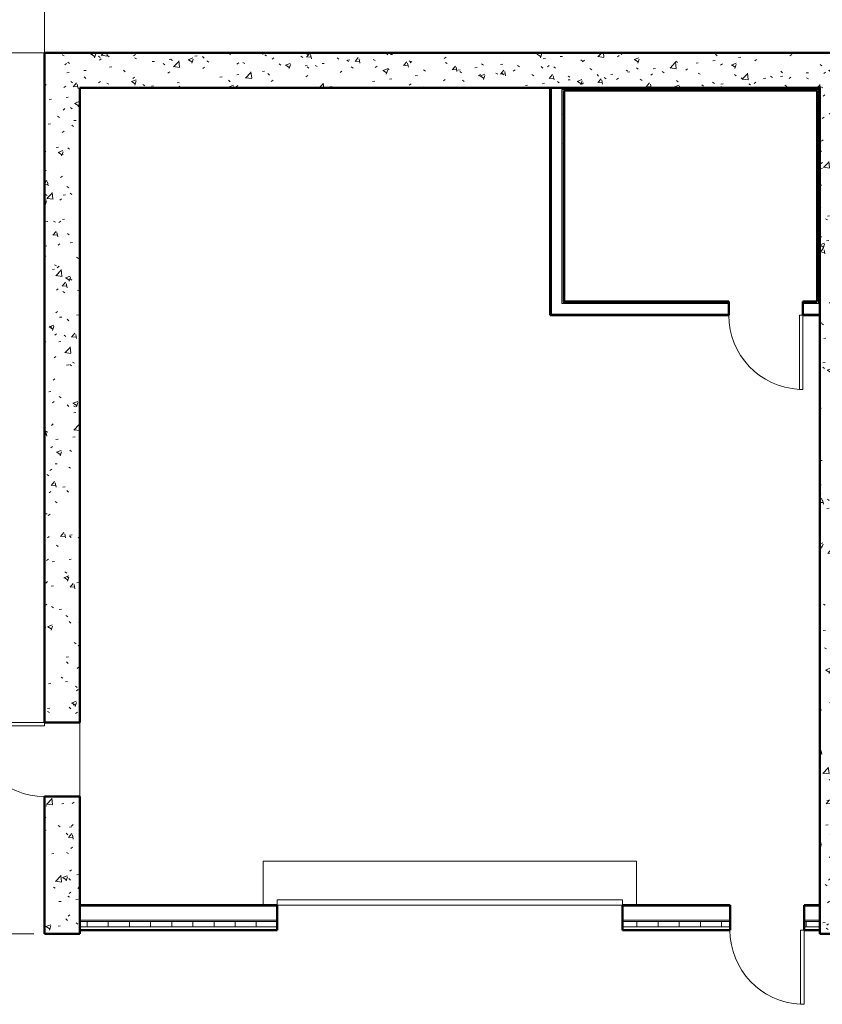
# Model space of a CAD drawing. Header units: inches. Extents: x 19734 to 55197, y -1945 to 10268.
# Tile 6 of 53: x 22462 to 22917, y 1092 to 1651. Entities that reach past the tile are written whole.
import ezdxf

# ---------------------------------------------------------------- set-up
doc = ezdxf.new("R2010")
doc.units = ezdxf.units.IN
doc.header["$MEASUREMENT"] = 0
doc.linetypes.add('Dash', pattern=[0.25, 0.125, -0.125])
for name, color, linetype, lineweight in [('A-ANNO-DIMS', 7, 'Continuous', 9), ('E-REF-BAKGND', 7, 'Continuous', 9), ('E-RSM-ARC', 7, 'Dash', 15)]:
    doc.layers.add(name, color=color, linetype=linetype, lineweight=lineweight)
doc.layers.add('E-NPLT', color=7, linetype='Continuous', lineweight=0, plot=False)
doc.styles.add('Arial', font='arial.ttf', dxfattribs={"height": 0.125})
doc.styles.add('Arial_1', font='arial.ttf', dxfattribs={"height": 9})
doc.dimstyles.new('Linear_-_3_32__Arial', dxfattribs={"dimscale": 12, "dimtxt": 9.182335, "dimasz": 1, "dimexe": 0.75, "dimexo": 0.5, "dimgap": 0.5, "dimtad": 1, "dimdec": 5, "dimrnd": 0.03125, "dimzin": 1, "dimdsep": 46, "dimlunit": 4, "dimtxsty": 'Arial_1', "dimblk1": 'OBLIQUE', "dimblk2": 'OBLIQUE', "dimsah": 1, "dimcen": 0.09, "dimdle": 0.75, "dimazin": 0, "dimtfac": 1, "dimtdec": 4, "dimtix": 1, "dimtmove": 0, "dimatfit": 3, "dimfxl": 1, "dimtvp": 1, "dimtfill": 1, "dimfrac": 2, "dimtolj": 1, "dimtzin": 0, "dimarcsym": 2})
pattern_1 = [(50, (0, 0), (27.5427, -2.40992), [2.88, -31.68]), (355, (0, 0), (-5.32784, 28.88427), [2.304, -25.344]), (100.451, (2.295, -0.2), (22.21532, 26.47393), [2.448, -26.924]), (46.184, (0, 7.68), (40.98187, -6.35642), [4.32, -47.52]), (96.636, (3.415, 7.15), (35.89075, 37.4062), [3.671, -40.386]), (351.184, (0, 7.68), (35.89097, 37.4062), [3.456, -38.016]), (21, (3.84, 5.76), (22.92104, -15.46073), [2.88, -31.68]), (326, (3.84, 5.76), (9.34353, 27.84574), [2.304, -25.344]), (71.451, (5.75, 4.472), (32.26477, 12.38442), [2.448, -26.924]), (37.5, (0, 0), (0.466855, 12.782707), [1.267, -23.77, 1.267, -24.461, -25.44]), (37.5, (0, 0), (0.466855, 12.782707), [-50.765, 1.267, -24.173]), (7.5, (0, 0), (10.10159, 15.14509), [1.267, -13.402, 1.267, -23.194, -9.696]), (7.5, (0, 0), (10.10159, 15.14509), [-39.13, 1.267, -8.429]), (327.5, (-8.563, 0), (20.49916, -0.86578), [1.267, -8.333, 1.267, -28.685, -39.744]), (327.5, (-8.563, 0), (20.49916, -0.86578), [-39.552, 1.267, -38.477]), (317.5, (-12.403, 0), (22.39478, 3.84429), [1.267, -11.213, 1.267, -18.624, -28.224]), (317.5, (-12.403, 0), (22.39478, 3.84429), [-32.371, 1.267, -26.957])]
pattern_2 = [(0, (0, 0), (30.72, 7.68), [1.267, -21.773, 1.267, -21.773, -122.88]), (0, (0, 0), (30.72, 7.68), [-46.08, 1.267, -44.813, 1.267, -21.773, -53.76]), (0, (0, 0), (30.72, 7.68), [-115.2, 1.267, -14.093, 1.267, -37.133]), (120, (11.52, 3.84), (-22.011075, 22.7643), [1.267, -21.773, 1.267, -21.773, -122.88]), (120, (11.52, 3.84), (-22.011075, 22.7643), [-46.08, 1.267, -44.813, 1.267, -21.773, -53.76]), (120, (11.52, 3.84), (-22.011075, 22.7643), [-115.2, 1.267, -14.093, 1.267, -37.133]), (240, (15.36, 19.2), (-8.708925, -30.4443), [1.267, -21.773, 1.267, -21.773, -122.88]), (240, (15.36, 19.2), (-8.708925, -30.4443), [-46.08, 1.267, -44.813, 1.267, -21.773, -53.76]), (240, (15.36, 19.2), (-8.708925, -30.4443), [-115.2, 1.267, -14.093, 1.267, -37.133])]

# ---------------------------------------------------------------- blocks, each defined once
blk = doc.blocks.new('Door-Overhead-Rolling - 196__ x 196__-386396-ARCHITECTURAL FLOOR PLAN')
at = {"layer": 'E-REF-BAKGND'}
for p, q in [((-106, -7.125), (-106, -32.125)), ((98, -7.125), (-98, -7.125)), ((-98, -7.125), (-98, -10.125)), ((-98, -10.125), (98, -10.125)), ((98, -10.125), (98, -7.125)), ((106, -7.125), (106, -32.125)), ((-106, -32.125), (106, -32.125))]:
    blk.add_line(p, q, dxfattribs=at)
blk = doc.blocks.new('Single-Flush - 42_ x 84_-386397-ARCHITECTURAL FLOOR PLAN')
at = {"layer": 'E-REF-BAKGND'}
for p, q in [((19, -7.12), (19, -49.14)), ((21, -7.12), (19, -7.12)), ((21, -7.12), (21, -49.14)), ((21, -49.14), (19, -49.14))]:
    blk.add_line(p, q, dxfattribs=at)
blk.add_arc((21, -7.12), 42.07, 180, 267.2749, dxfattribs=at)
blk = doc.blocks.new('Single-Flush - 42_ x 84_-386849-ARCHITECTURAL FLOOR PLAN')
at = {"layer": 'E-REF-BAKGND'}
for p, q in [((19, -3.94), (19, -45.96)), ((21, -3.94), (19, -3.94)), ((21, -3.94), (21, -45.96)), ((21, -45.96), (19, -45.96))]:
    blk.add_line(p, q, dxfattribs=at)
blk.add_arc((21, -3.94), 42.07, 180, 267.2749, dxfattribs=at)
blk = doc.blocks.new('Single-Flush - 42_ x 84_-356786-ARCHITECTURAL FLOOR PLAN')
at = {"layer": 'E-REF-BAKGND'}
for p, q in [((19, 10), (19, 52.02)), ((21, 52.02), (19, 52.02)), ((21, 10), (21, 52.02)), ((21, 10), (19, 10))]:
    blk.add_line(p, q, dxfattribs=at)
blk.add_arc((21, 10), 42.07, 92.7251, 180, dxfattribs=at)
blk = doc.blocks.new('_Oblique')
at = {"color": 0, "linetype": 'ByBlock', "lineweight": -2}
blk.add_line((-0.5, -0.5), (0.5, 0.5), dxfattribs=at)
blk = doc.blocks.new('DIMBLOCK27-ARCHITECTURAL FLOOR PLAN')
at = {"layer": 'A-ANNO-DIMS', "color": 0, "lineweight": -2, "transparency": 16777216}
for p, q in [((-3279.59, 2773.21), (-3279.59, 2846.92)), ((-2819.59, 2773.21), (-2819.59, 2846.92)), ((-3288.59, 2837.92), (-2810.59, 2837.92))]:
    blk.add_line(p, q, dxfattribs=at)
at = {"layer": 'Defpoints', "color": 0, "transparency": 16777216}
for p in [(-2819.59, 2837.92), (-3279.59, 2767.21), (-2819.59, 2767.21)]:
    blk.add_point(p, dxfattribs=at)
at = {"layer": 'A-ANNO-DIMS', "color": 0, "lineweight": -2, "transparency": 16777216, "xscale": 12, "yscale": 12, "zscale": 12, "rotation": 180}
blk.add_blockref('_Oblique', (-3279.59, 2837.92), dxfattribs=at)
at = {"layer": 'A-ANNO-DIMS', "color": 0, "lineweight": -2, "transparency": 16777216, "xscale": 12, "yscale": 12, "zscale": 12}
blk.add_blockref('_Oblique', (-2819.59, 2837.92), dxfattribs=at)
at = {"layer": 'A-ANNO-DIMS', "color": 0, "transparency": 16777216, "insert": (-3049.59, 2848.52), "char_height": 9, "width": 46.7875, "attachment_point": 5, "style": 'Arial', "bg_fill": 3, "box_fill_scale": 1.25, "bg_fill_color": 256, "bg_fill_true_color": 13158600, "bg_fill_transparency": 0}
blk.add_mtext('\\A1;38\'-4"', dxfattribs=at)
blk = doc.blocks.new('DIMBLOCK30-ARCHITECTURAL FLOOR PLAN')
at = {"layer": 'A-ANNO-DIMS', "color": 0, "lineweight": -2, "transparency": 16777216}
for p, q in [((-3412.08, 2258.21), (-3412.08, 2776.21)), ((-3285.59, 2767.21), (-3421.08, 2767.21)), ((-3285.59, 2267.21), (-3421.08, 2267.21))]:
    blk.add_line(p, q, dxfattribs=at)
at = {"layer": 'Defpoints', "color": 0, "transparency": 16777216}
for p in [(-3412.08, 2767.21), (-3279.59, 2767.21), (-3279.59, 2267.21)]:
    blk.add_point(p, dxfattribs=at)
at = {"layer": 'A-ANNO-DIMS', "color": 0, "lineweight": -2, "transparency": 16777216, "xscale": 12, "yscale": 12, "zscale": 12}
for p, rotation in [((-3412.08, 2767.21), 90), ((-3412.08, 2267.21), 270)]:
    blk.add_blockref('_Oblique', p, dxfattribs=dict(at, rotation=rotation))
at = {"layer": 'A-ANNO-DIMS', "color": 0, "transparency": 16777216, "insert": (-3422.68, 2517.21), "char_height": 9, "width": 46.7875, "attachment_point": 5, "rotation": 90, "style": 'Arial', "bg_fill": 3, "box_fill_scale": 1.25, "bg_fill_color": 256, "bg_fill_true_color": 13158600, "bg_fill_transparency": 0}
blk.add_mtext('\\A1;41\'-8"', dxfattribs=at)
blk = doc.blocks.new('ANG M&I Facility_Floor Plan_11142023')
at = {"layer": 'E-REF-BAKGND', "lineweight": 9}
h = blk.add_hatch(dxfattribs=at)
h.set_pattern_fill('FP_1', color=256, style=0, pattern_type=2)
h.set_pattern_definition(pattern_1)
h.paths.add_polyline_path([(-3259.592605, 2267.21331), (-3259.592605, 2345.21331), (-3279.592605, 2345.21331), (-3279.592605, 2267.21331)])
h.paths.add_polyline_path([(-3279.592605, 2387.21331), (-3259.592605, 2387.21331), (-3259.592605, 2767.21331), (-3279.592605, 2767.21331), (-3279.592605, 2511.542655)])
h = blk.add_hatch(dxfattribs=at)
h.set_pattern_fill('FP_1', color=256, style=0, pattern_type=2)
h.set_pattern_definition(pattern_1)
h.paths.add_polyline_path([(-2819.592605, 2747.21331), (-2819.592605, 2767.21331), (-3259.592605, 2767.21331), (-3259.592605, 2747.21331), (-2839.592605, 2747.21331)])
h = blk.add_hatch(dxfattribs=at)
h.set_pattern_fill('FP_2', color=256, style=0, pattern_type=2)
h.set_pattern_definition(pattern_2)
h.paths.add_polyline_path([(-2991.967605, 2618.846828), (-2991.967605, 2747.21331), (-2992.592605, 2747.21331), (-2992.592605, 2618.846828)])
h = blk.add_hatch(dxfattribs=at)
h.set_pattern_fill('FP_2', color=256, style=0, pattern_type=2)
h.set_pattern_definition(pattern_2)
h.paths.add_polyline_path([(-2841.092605, 2745.71331), (-2840.467605, 2745.71331), (-2840.467605, 2746.33831), (-2985.967605, 2746.33831), (-2985.967605, 2745.71331), (-2909.2817, 2745.71331)])
h = blk.add_hatch(dxfattribs=at)
h.set_pattern_fill('FP_2', color=256, style=0, pattern_type=2)
h.set_pattern_definition(pattern_2)
h.paths.add_polyline_path([(-2985.342605, 2625.471828), (-2985.342605, 2745.71331), (-2985.967605, 2745.71331), (-2985.967605, 2625.471828)])
h = blk.add_hatch(dxfattribs=at)
h.set_pattern_fill('FP_2', color=256, style=0, pattern_type=2)
h.set_pattern_definition(pattern_2)
h.paths.add_polyline_path([(-2984.717605, 2626.096828), (-2984.717605, 2745.71331), (-2985.342605, 2745.71331), (-2985.342605, 2626.096828)])
h = blk.add_hatch(dxfattribs=at)
h.set_pattern_fill('FP_2', color=256, style=0, pattern_type=2)
h.set_pattern_definition(pattern_2)
h.paths.add_polyline_path([(-2841.092605, 2624.846828), (-2840.467605, 2624.846828), (-2840.467605, 2745.71331), (-2841.092605, 2745.71331), (-2841.092605, 2625.471828)])
h = blk.add_hatch(dxfattribs=at)
h.set_pattern_fill('FP_1', color=256, style=0, pattern_type=2)
h.set_pattern_definition(pattern_1)
h.paths.add_polyline_path([(-2819.592605, 2267.21331), (-2819.592605, 2747.21331), (-2839.592605, 2747.21331), (-2839.592605, 2267.21331)])
h = blk.add_hatch(dxfattribs=at)
h.set_pattern_fill('FP_2', color=256, style=0, pattern_type=2)
h.set_pattern_definition(pattern_2)
h.paths.add_polyline_path([(-2841.092605, 2625.471828), (-2841.092605, 2626.096828), (-2849.2779, 2626.096828), (-2849.2779, 2625.471828)])
h.paths.add_polyline_path([(-2891.2779, 2625.471828), (-2891.2779, 2626.096828), (-2985.342605, 2626.096828), (-2985.342605, 2625.471828), (-2909.2817, 2625.471828)])
h = blk.add_hatch(dxfattribs=at)
h.set_pattern_fill('FP_2', color=256, style=0, pattern_type=2)
h.set_pattern_definition(pattern_2)
h.paths.add_polyline_path([(-2841.092605, 2618.221828), (-2839.592605, 2618.221828), (-2839.592605, 2618.846828), (-2849.2779, 2618.846828), (-2849.2779, 2618.221828)])
h.paths.add_polyline_path([(-2891.2779, 2618.221828), (-2891.2779, 2618.846828), (-2992.592605, 2618.846828), (-2992.592605, 2618.221828), (-2909.2817, 2618.221828)])
h = blk.add_hatch(dxfattribs=at)
h.set_pattern_fill('FP_2', color=256, style=0, pattern_type=2)
h.set_pattern_definition(pattern_2)
h.paths.add_polyline_path([(-2839.592605, 2282.96331), (-2839.592605, 2283.46331), (-2848.592605, 2283.46331), (-2848.592605, 2282.96331)])
h.paths.add_polyline_path([(-2890.592605, 2282.96331), (-2890.592605, 2283.46331), (-2951.592605, 2283.46331), (-2951.592605, 2282.96331), (-2909.2817, 2282.96331)])
h.paths.add_polyline_path([(-3147.592605, 2282.96331), (-3147.592605, 2283.46331), (-3259.592605, 2283.46331), (-3259.592605, 2282.96331)])
h = blk.add_hatch(dxfattribs=at)
h.set_pattern_fill('FP_3', color=256, style=0, pattern_type=2)
h.set_pattern_definition([(0, (0, 0), (0, 12), []), (90, (0, 0), (-12, 7e-16), [])])
h.paths.add_polyline_path([(-2839.592605, 2271.21331), (-2839.592605, 2274.21331), (-2848.592605, 2274.21331), (-2848.592605, 2271.21331)])
h.paths.add_polyline_path([(-2890.592605, 2271.21331), (-2890.592605, 2274.21331), (-2951.592605, 2274.21331), (-2951.592605, 2271.21331), (-2909.2817, 2271.21331)])
h.paths.add_polyline_path([(-3147.592605, 2271.21331), (-3147.592605, 2274.21331), (-3259.592605, 2274.21331), (-3259.592605, 2271.21331)])
at = {"layer": 'E-REF-BAKGND', "lineweight": 50}
for p, q in [((-3279.592605, 2767.21331), (-3279.592605, 2387.21331)), ((-2819.592605, 2767.21331), (-3279.592605, 2767.21331)), ((-3259.592605, 2387.21331), (-3259.592605, 2747.21331)), ((-3259.592605, 2747.21331), (-2992.592605, 2747.21331)), ((-2839.592605, 2747.21331), (-2992.592605, 2747.21331)), ((-2992.592605, 2747.21331), (-2992.592605, 2618.221828)), ((-2984.717605, 2745.71331), (-2841.092605, 2745.71331)), ((-2984.717605, 2626.096828), (-2984.717605, 2745.71331)), ((-2841.092605, 2745.71331), (-2841.092605, 2626.096828)), ((-2839.592605, 2618.221828), (-2839.592605, 2747.21331)), ((-2891.2779, 2626.096828), (-2984.717605, 2626.096828)), ((-2891.2779, 2618.221828), (-2891.2779, 2626.096828)), ((-2841.092605, 2626.096828), (-2849.2779, 2626.096828)), ((-2849.2779, 2626.096828), (-2849.2779, 2618.221828)), ((-2992.592605, 2618.221828), (-2891.2779, 2618.221828)), ((-2849.2779, 2618.221828), (-2839.592605, 2618.221828)), ((-2839.592605, 2618.221828), (-2839.592605, 2267.21331)), ((-3279.592605, 2387.21331), (-3259.592605, 2387.21331)), ((-3259.592605, 2345.21331), (-3279.592605, 2345.21331)), ((-3279.592605, 2345.21331), (-3279.592605, 2267.21331)), ((-3259.592605, 2267.21331), (-3259.592605, 2345.21331)), ((-3147.592605, 2283.46331), (-3259.592605, 2283.46331)), ((-3147.592605, 2269.21331), (-3147.592605, 2283.46331)), ((-2890.592605, 2283.46331), (-2951.592605, 2283.46331)), ((-2951.592605, 2283.46331), (-2951.592605, 2269.21331)), ((-2890.592605, 2269.21331), (-2890.592605, 2283.46331)), ((-2839.592605, 2283.46331), (-2848.592605, 2283.46331)), ((-2848.592605, 2283.46331), (-2848.592605, 2269.21331)), ((-3259.592605, 2269.21331), (-3147.592605, 2269.21331)), ((-2951.592605, 2269.21331), (-2890.592605, 2269.21331)), ((-2848.592605, 2269.21331), (-2839.592605, 2269.21331)), ((-3279.592605, 2267.21331), (-3259.592605, 2267.21331)), ((-2839.592605, 2267.21331), (-2819.592605, 2267.21331))]:
    blk.add_line(p, q, dxfattribs=at)
at = {"layer": 'E-REF-BAKGND'}
for p, q in [((-2991.967605, 2747.21331), (-2991.967605, 2618.846828)), ((-2840.467605, 2746.33831), (-2985.967605, 2746.33831)), ((-2985.967605, 2746.33831), (-2985.967605, 2624.846828)), ((-2985.342605, 2745.71331), (-2985.342605, 2625.471828)), ((-2840.467605, 2624.846828), (-2840.467605, 2746.33831)), ((-2985.967605, 2624.846828), (-2891.2779, 2624.846828)), ((-2985.342605, 2625.471828), (-2891.2779, 2625.471828)), ((-2849.2779, 2625.471828), (-2841.092605, 2625.471828)), ((-2849.2779, 2624.846828), (-2840.467605, 2624.846828)), ((-2991.967605, 2618.846828), (-2891.2779, 2618.846828)), ((-2849.2779, 2618.846828), (-2839.592605, 2618.846828)), ((-3259.592605, 2387.21331), (-3259.592605, 2345.21331)), ((-3147.592605, 2282.96331), (-3259.592605, 2282.96331)), ((-2890.592605, 2282.96331), (-2951.592605, 2282.96331)), ((-2839.592605, 2282.96331), (-2848.592605, 2282.96331)), ((-3147.592605, 2274.96331), (-3259.592605, 2274.96331)), ((-2890.592605, 2274.96331), (-2951.592605, 2274.96331)), ((-2839.592605, 2274.96331), (-2848.592605, 2274.96331)), ((-3147.592605, 2274.21331), (-3259.592605, 2274.21331)), ((-3147.592605, 2271.21331), (-3259.592605, 2271.21331)), ((-2890.592605, 2274.21331), (-2951.592605, 2274.21331)), ((-2890.592605, 2271.21331), (-2951.592605, 2271.21331)), ((-2839.592605, 2274.21331), (-2848.592605, 2274.21331)), ((-2839.592605, 2271.21331), (-2848.592605, 2271.21331))]:
    blk.add_line(p, q, dxfattribs=at)
for name, p in [('Single-Flush - 42_ x 84_-386849-ARCHITECTURAL FLOOR PLAN', (-2870.2779, 2622.159328)), ('Single-Flush - 42_ x 84_-386397-ARCHITECTURAL FLOOR PLAN', (-2869.592605, 2276.33831))]:
    blk.add_blockref(name, p, dxfattribs=at)
for name, p, rotation in [('Single-Flush - 42_ x 84_-356786-ARCHITECTURAL FLOOR PLAN', (-3269.592605, 2366.21331), 89.99999999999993), ('Door-Overhead-Rolling - 196__ x 196__-386396-ARCHITECTURAL FLOOR PLAN', (-3049.592605, 2276.33831), 180)]:
    blk.add_blockref(name, p, dxfattribs=dict(at, rotation=rotation))
at = {"layer": 'A-ANNO-DIMS'}
dim = blk.add_linear_dim(base=(-2819.592605, 2837.923706), p1=(-3279.592605, 2767.21331), p2=(-2819.592605, 2767.21331), dimstyle='Linear_-_3_32__Arial', override={"dimpost": '<>', "dimfxl": 460}, dxfattribs=at)
dim.commit()
dim.dimension.update_dxf_attribs({"geometry": 'DIMBLOCK27-ARCHITECTURAL FLOOR PLAN', "text_midpoint": (-3049.592605, 2848.521932)})
dim = blk.add_linear_dim(base=(-3412.080311, 2767.21331), p1=(-3279.592605, 2267.21331), p2=(-3279.592605, 2767.21331), angle=90, dimstyle='Linear_-_3_32__Arial', override={"dimpost": '<>', "dimfxl": 500}, dxfattribs=at)
dim.commit()
dim.dimension.update_dxf_attribs({"geometry": 'DIMBLOCK30-ARCHITECTURAL FLOOR PLAN', "text_midpoint": (-3422.675467, 2517.21331)})

msp = doc.modelspace()

# ---------------------------------------------------------------- linework, layer by layer
at = {"layer": 'E-NPLT'}
for q in [(22475.82781, 2052.04759), (22055.82781, 1632.04759)]:
    msp.add_line((22475.82781, 1632.04759), q, dxfattribs=at)

# ---------------------------------------------------------------- next in the draw order: block references
at = {"layer": 'E-RSM-ARC'}
msp.add_blockref('ANG M&I Facility_Floor Plan_11142023', (25755.42041, -1135.16572), dxfattribs=at)

doc.saveas('drawing.dxf')
